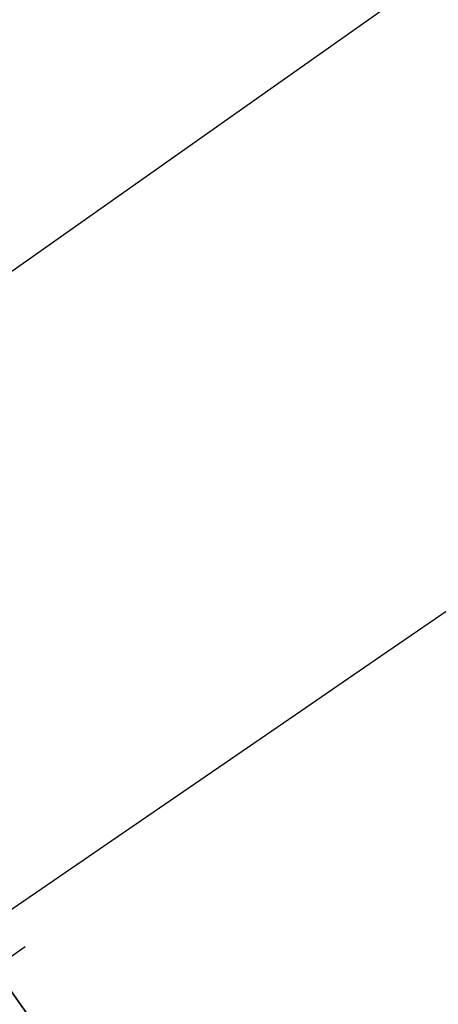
# Model space of a CAD drawing. Header units: metres. Extents: x 150631 to 152219, y 482740 to 484556.
# Tile 35 of 48: x 151043 to 151161, y 483935 to 484212. Entities that reach past the tile are written whole.
import ezdxf

# ---------------------------------------------------------------- set-up
doc = ezdxf.new("R2010")
doc.units = ezdxf.units.M
doc.linetypes.add('AM-AS', pattern=[16, 10, -2, 2, -2])
doc.layers.add('B-WE-KG-GRENS_PERCEEL-GV', color=1, linetype='Continuous', lineweight=30, true_color=0xff0000)
for name, color, linetype, lineweight in [('N-WE-AM-AS_KAVELWEG-G', 170, 'AM-AS', 30), ('N-WE-AM-AS_WEG-G', 10, 'AM-AS', 30), ('N-WE-VH-KANTVERHARDING-G', 2, 'Continuous', 35)]:
    doc.layers.add(name, color=color, linetype=linetype, lineweight=lineweight)

msp = doc.modelspace()

# ---------------------------------------------------------------- linework, layer by layer
at = {"layer": 'B-WE-KG-GRENS_PERCEEL-GV', "flags": 128}
msp.add_lwpolyline([(150906.83, 484128.26), (150914.64, 484106.34), (150915.82, 484103.45), (150917.97, 484099.91), (150938.91, 484070.04), (151306.33, 484328.96), (151392.41, 484389.62), (151398.29, 484393.76), (151392.21, 484402.4), (151388.94, 484400.09), (151385.68, 484404.69), (151388.96, 484407.01), (151354.33, 484456.15), (151299.36, 484416.39), (151247.48, 484378.83), (151196.14, 484341.72), (151152.56, 484309.74), (151073.49, 484251.72), (151032.71, 484221.85), (150981.75, 484184.12), (150917.59, 484136.33)], close=True, dxfattribs=at)
msp.add_lwpolyline([(151216.97, 484082.35), (151144.4, 484032.66), (151120.27, 484016.14), (151023.58, 483949.94), (151031.08, 483939.39), (151070.93, 483883.39), (151117.11, 483820.04), (151176.21, 483863.28)], dxfattribs=at)
at = {"layer": 'N-WE-AM-AS_KAVELWEG-G', "flags": 128}
msp.add_lwpolyline([(151022.85, 483935.96), (151044.52, 483951.2)], dxfattribs=at)
at = {"layer": 'N-WE-AM-AS_WEG-G', "linetype": 'AM-AS', "flags": 128}
msp.add_lwpolyline([(151810.61, 482928.57), (151724.67, 483030.23, -0.002663), (151683.68, 483079.25), (151640.16, 483131.85), (151616.34, 483160.65, -0.005737), (151472.1, 483339.15), (151434.69, 483386.54, -0.008254), (151164.36, 483740.9, -0.006546), (150920.23, 484081.37, 0.006169), (150903, 484105.44), (150859.03, 484165.28)], format="xyb", dxfattribs=at)
at = {"layer": 'N-WE-VH-KANTVERHARDING-G', "flags": 128}
msp.add_lwpolyline([(151031.65, 483939.61), (151031.77, 483939.7, -0.41421), (151040.13, 483938.25), (151052.57, 483920.59)], format="xyb", dxfattribs=at)

doc.saveas('drawing.dxf')
